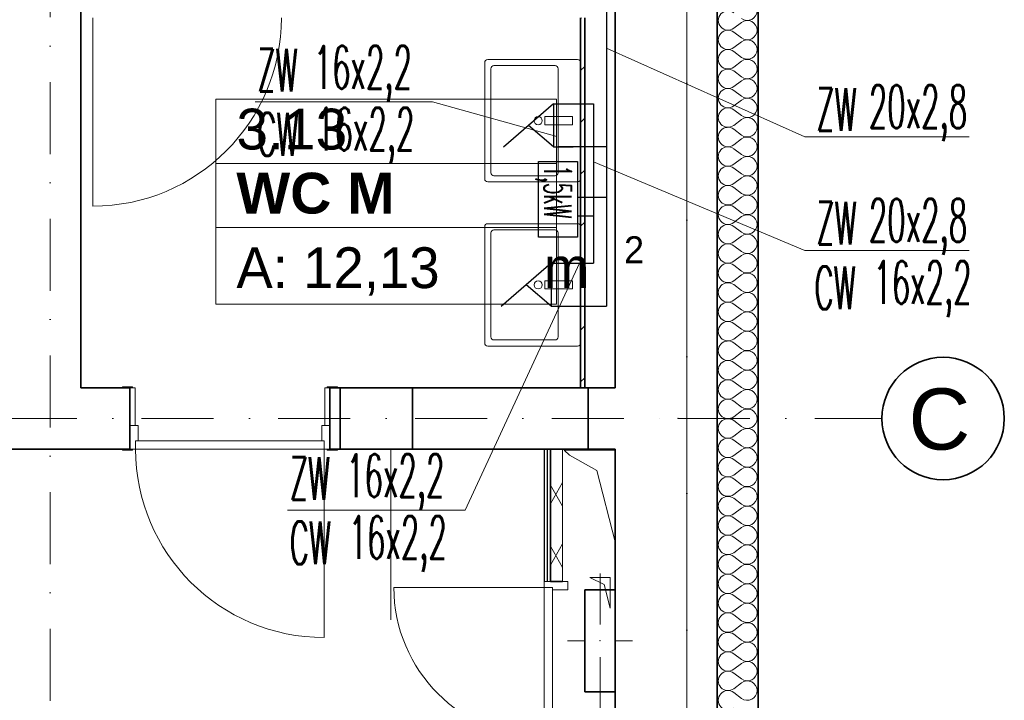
# Model space of a CAD drawing. Header units: millimetres. Extents: x -34676 to 172266, y 39940 to 476087.
# Tile 239 of 256: x 46791 to 51617, y 389259 to 392596. Entities that reach past the tile are written whole.
import ezdxf
from ezdxf.lldxf.tags import DXFTag

# ---------------------------------------------------------------- set-up
doc = ezdxf.new("R2010")
doc.units = ezdxf.units.MM
doc.header["$MEASUREMENT"] = 0
doc.linetypes.add('Kropki i Kreski', pattern=[6.702778, 3.527778, -1.763889, 0, -1.411111])
for name, color, linetype in [('#IS_ armatura sanitar', 250, 'Continuous'), ('#podkład', 252, 'Continuous'), ('- A - ocieplenie', 7, 'Continuous'), ('- strefy pomieszczeń', 7, 'Continuous'), ('2D - Rysunki i Obrazki', 7, 'Continuous'), ('Drzwi Archicad', 7, 'Continuous'), ('Instalacje - Elektryczne', 7, 'Continuous'), ('Konstrukcja - Siatka mod', 7, 'Continuous'), ('Konstrukcja - Stropy', 7, 'Continuous'), ('Konstrukcja - Ściany działowe', 7, 'Continuous'), ('Konstrukcja - Ściany nośne wew..P', 7, 'Continuous'), ('Konstrukcja - Ściany zewnętrzne', 7, 'Continuous'), ('Wnętrze - Wyposażenie', 7, 'Continuous'), ('z JAN', 7, 'Continuous')]:
    doc.layers.add(name, color=color, linetype=linetype)
doc.layers.add('#ks', color=34, linetype='Continuous', lineweight=30)
doc.layers.add('#woda', color=4, linetype='Continuous', lineweight=18)
for name, color, linetype, true_color in [('IS_Ciepła_woda', 1, 'DASHDOT', 0xff0000), ('IS_Opisy_działek_Wodociag', 7, 'SOLID', 0x000000), ('IS_Zimna_woda', 5, 'SOLID', 0x0000ff)]:
    doc.layers.add(name, color=color, linetype=linetype, true_color=true_color)
doc.styles.add('MtXpl_Arial', font='arial.ttf', dxfattribs={"height": 0.2})
doc.styles.add('ROMANS', font='romans', dxfattribs={"width": 0.6})
doc.styles.add('STYL_AUTOMATYCZNY_1', font='arial.ttf')
doc.styles.add('STYL_AUTOMATYCZNY_2', font='arial.ttf')
doc.styles.add('STYL_AUTOMATYCZNY_6', font='txt')
tags = doc.linetypes.add('DASHDOT', pattern=[20, 10, -5, 0, -5]).pattern_tags.tags
tags[10:11] = [DXFTag(74, 4), DXFTag(75, 0), DXFTag(340, '0'), DXFTag(46, 0.0), DXFTag(50, 0.0), DXFTag(44, 0.0), DXFTag(45, 0.0)]
tags[8:9] = [DXFTag(74, 4), DXFTag(75, 0), DXFTag(340, '0'), DXFTag(46, 0.0), DXFTag(50, 0.0), DXFTag(44, 0.0), DXFTag(45, 0.0)]
tags[6:7] = [DXFTag(74, 4), DXFTag(75, 0), DXFTag(340, '0'), DXFTag(46, 0.0), DXFTag(50, 0.0), DXFTag(44, 0.0), DXFTag(45, 0.0)]
tags[4:5] = [DXFTag(74, 4), DXFTag(75, 0), DXFTag(340, '0'), DXFTag(46, 0.0), DXFTag(50, 0.0), DXFTag(44, 0.0), DXFTag(45, 0.0)]
tags = doc.linetypes.add('SOLID', pattern=[10, 10, 0]).pattern_tags.tags
tags[6:7] = [DXFTag(74, 4), DXFTag(75, 0), DXFTag(340, '0'), DXFTag(46, 0.0), DXFTag(50, 0.0), DXFTag(44, 0.0), DXFTag(45, 0.0)]
tags[4:5] = [DXFTag(74, 4), DXFTag(75, 0), DXFTag(340, '0'), DXFTag(46, 0.0), DXFTag(50, 0.0), DXFTag(44, 0.0), DXFTag(45, 0.0)]
pattern_1 = [(0, (-208051.03, 672090.37), (0, 75), [0, -75])]

# ---------------------------------------------------------------- blocks, each defined once
blk = doc.blocks.new('uyd')
at = {"layer": 'Konstrukcja - Ściany działowe', "linetype": 'Continuous', "lineweight": 13}
h = blk.add_hatch(dxfattribs=at)
h.set_pattern_fill('Bloczki_ceramiczne_0005', color=252, style=0, pattern_type=2)
h.set_pattern_definition([(45, (-208051.03, 462118.21), (-127.27922, 127.27922), [])])
h.paths.add_polyline_path([(49167.6, 180840.5), (49167.6, 182655.5), (49147.6, 182655.5), (49147.6, 180840.5)])
h = blk.add_hatch(dxfattribs=at)
h.set_pattern_fill('Gips_0005', color=252, style=0, pattern_type=2)
h.set_pattern_definition([(0, (-208051.03, 462118.21), (0, 75), [0, -75])])
h.paths.add_polyline_path([(48969.2, 180540.5), (48969.2, 179890.5), (48984.2, 179890.5), (48984.2, 180540.5)])
h = blk.add_hatch(dxfattribs=at)
h.set_pattern_fill('Izolacja_miękka_0005', color=252, style=0, pattern_type=2)
h.set_pattern_definition([(60, (-208051.03, 462118.21), (-129.90381, 75), []), (120, (-208051.03, 462118.21), (129.90381, 75), [])])
h.paths.add_polyline_path([(49059.2, 180540.5), (48999.2, 180540.5), (48999.2, 179890.5), (49059.2, 179890.5)])
at = {"layer": '- A - ocieplenie', "color": 252, "linetype": 'Continuous', "lineweight": 35, "ltscale": 100}
for p, q in [((49817.6, 186090.5), (49817.6, 173310.5)), ((50017.6, 173510.5), (50017.6, 186090.5))]:
    blk.add_line(p, q, dxfattribs=at)
at = {"layer": '- A - ocieplenie', "color": 252, "linetype": 'Continuous', "lineweight": 13, "ltscale": 100}
for p, q in [((49898.5, 182603.9), (49936.6, 182632.5)), ((49898.5, 182584.9), (49936.6, 182556.3)), ((49898.5, 182508.7), (49936.6, 182537.3)), ((49898.5, 182489.6), (49936.6, 182461.1)), ((49898.5, 182413.4), (49936.6, 182442)), ((49898.5, 182394.4), (49936.6, 182365.8)), ((49898.5, 182318.2), (49936.6, 182346.8)), ((49898.5, 182299.2), (49936.6, 182270.6)), ((49898.5, 182223), (49936.6, 182251.5)), ((49898.5, 182203.9), (49936.6, 182175.4)), ((49898.5, 182127.7), (49936.6, 182156.3)), ((49898.5, 182108.7), (49936.6, 182080.1)), ((49898.5, 182032.5), (49936.6, 182061.1)), ((49898.5, 182013.4), (49936.6, 181984.9)), ((49898.5, 181937.3), (49936.6, 181965.8)), ((49898.5, 181918.2), (49936.6, 181889.6)), ((49898.5, 181842), (49936.6, 181870.6)), ((49898.5, 181823), (49936.6, 181794.4)), ((49898.5, 181746.8), (49936.6, 181775.4)), ((49898.5, 181727.7), (49936.6, 181699.2)), ((49898.5, 181651.5), (49936.6, 181680.1)), ((49898.5, 181632.5), (49936.6, 181603.9)), ((49898.5, 181556.3), (49936.6, 181584.9)), ((49898.5, 181537.3), (49936.6, 181508.7)), ((49898.5, 181461.1), (49936.6, 181489.6)), ((49898.5, 181442), (49936.6, 181413.4)), ((49898.5, 181365.8), (49936.6, 181394.4)), ((49898.5, 181346.8), (49936.6, 181318.2)), ((49898.5, 181270.6), (49936.6, 181299.2)), ((49898.5, 181251.5), (49936.6, 181223)), ((49898.5, 181175.4), (49936.6, 181203.9)), ((49898.5, 181156.3), (49936.6, 181127.7)), ((49898.5, 181080.1), (49936.6, 181108.7)), ((49898.5, 181061.1), (49936.6, 181032.5)), ((49898.5, 180984.9), (49936.6, 181013.4)), ((49898.5, 180965.8), (49936.6, 180937.3)), ((49898.5, 180889.6), (49936.6, 180918.2)), ((49898.5, 180870.6), (49936.6, 180842)), ((49898.5, 180794.4), (49936.6, 180823)), ((49898.5, 180775.4), (49936.6, 180746.8)), ((49898.5, 180699.2), (49936.6, 180727.7)), ((49898.5, 180680.1), (49936.6, 180651.5)), ((49898.5, 180603.9), (49936.6, 180632.5)), ((49898.5, 180584.9), (49936.6, 180556.3)), ((49898.5, 180508.7), (49936.6, 180537.3)), ((49898.5, 180489.6), (49936.6, 180461.1)), ((49898.5, 180413.4), (49936.6, 180442)), ((49898.5, 180394.4), (49936.6, 180365.8)), ((49898.5, 180318.2), (49936.6, 180346.8)), ((49898.5, 180299.2), (49936.6, 180270.6)), ((49898.5, 180223), (49936.6, 180251.5)), ((49898.5, 180203.9), (49936.6, 180175.4)), ((49898.5, 180127.7), (49936.6, 180156.3)), ((49898.5, 180108.7), (49936.6, 180080.1)), ((49898.5, 180032.5), (49936.6, 180061.1)), ((49898.5, 180013.4), (49936.6, 179984.9)), ((49898.5, 179937.3), (49936.6, 179965.8)), ((49898.5, 179918.2), (49936.6, 179889.6)), ((49898.5, 179842), (49936.6, 179870.6)), ((49898.5, 179823), (49936.6, 179794.4)), ((49898.5, 179746.8), (49936.6, 179775.4)), ((49898.5, 179727.7), (49936.6, 179699.2)), ((49898.5, 179651.5), (49936.6, 179680.1)), ((49898.5, 179632.5), (49936.6, 179603.9)), ((49898.5, 179556.3), (49936.6, 179584.9)), ((49898.5, 179537.3), (49936.6, 179508.7)), ((49898.5, 179461.1), (49936.6, 179489.6)), ((49898.5, 179442), (49936.6, 179413.4)), ((49898.5, 179365.8), (49936.6, 179394.4)), ((49898.5, 179346.8), (49936.6, 179318.2))]:
    blk.add_line(p, q, dxfattribs=at)
for centre, start, end in [((49869.9, 182642), 53.1301, 306.8699), ((49965.2, 182689.6), 233.1301, 0), ((49965.2, 182594.4), 0, 126.8699), ((49869.9, 182546.8), 53.1301, 306.8699), ((49965.2, 182594.4), 233.1301, 0), ((49965.2, 182499.2), 0, 126.8699), ((49869.9, 182451.5), 53.1301, 306.8699), ((49965.2, 182499.2), 233.1301, 0), ((49965.2, 182403.9), 0, 126.8699), ((49869.9, 182356.3), 53.1301, 306.8699), ((49965.2, 182403.9), 233.1301, 0), ((49965.2, 182308.7), 0, 126.8699), ((49869.9, 182261.1), 53.1301, 306.8699), ((49965.2, 182308.7), 233.1301, 0), ((49965.2, 182213.4), 0, 126.8699), ((49869.9, 182165.8), 53.1301, 306.8699), ((49965.2, 182213.4), 233.1301, 0), ((49965.2, 182118.2), 0, 126.8699), ((49869.9, 182070.6), 53.1301, 306.8699), ((49965.2, 182118.2), 233.1301, 0), ((49965.2, 182023), 0, 126.8699), ((49869.9, 181975.4), 53.1301, 306.8699), ((49965.2, 182023), 233.1301, 0), ((49965.2, 181927.7), 0, 126.8699), ((49869.9, 181880.1), 53.1301, 306.8699), ((49965.2, 181927.7), 233.1301, 0), ((49965.2, 181832.5), 0, 126.8699), ((49869.9, 181784.9), 53.1301, 306.8699), ((49965.2, 181832.5), 233.1301, 0), ((49965.2, 181737.3), 0, 126.8699), ((49869.9, 181689.6), 53.1301, 306.8699), ((49965.2, 181737.3), 233.1301, 0), ((49965.2, 181642), 0, 126.8699), ((49869.9, 181594.4), 53.1301, 306.8699), ((49965.2, 181642), 233.1301, 0), ((49965.2, 181546.8), 0, 126.8699), ((49869.9, 181499.2), 53.1301, 306.8699), ((49965.2, 181546.8), 233.1301, 0), ((49965.2, 181451.5), 0, 126.8699), ((49869.9, 181403.9), 53.1301, 306.8699), ((49965.2, 181451.5), 233.1301, 0), ((49965.2, 181356.3), 0, 126.8699), ((49869.9, 181308.7), 53.1301, 306.8699), ((49965.2, 181356.3), 233.1301, 0), ((49965.2, 181261.1), 0, 126.8699), ((49869.9, 181213.4), 53.1301, 306.8699), ((49965.2, 181261.1), 233.1301, 0), ((49965.2, 181165.8), 0, 126.8699), ((49869.9, 181118.2), 53.1301, 306.8699), ((49965.2, 181165.8), 233.1301, 0), ((49965.2, 181070.6), 0, 126.8699), ((49869.9, 181023), 53.1301, 306.8699), ((49965.2, 181070.6), 233.1301, 0), ((49965.2, 180975.4), 0, 126.8699), ((49869.9, 180927.7), 53.1301, 306.8699), ((49965.2, 180975.4), 233.1301, 0), ((49965.2, 180880.1), 0, 126.8699), ((49869.9, 180832.5), 53.1301, 306.8699), ((49965.2, 180880.1), 233.1301, 0), ((49965.2, 180784.9), 0, 126.8699), ((49869.9, 180737.3), 53.1301, 306.8699), ((49965.2, 180784.9), 233.1301, 0), ((49965.2, 180689.6), 0, 126.8699), ((49869.9, 180642), 53.1301, 306.8699), ((49965.2, 180689.6), 233.1301, 0), ((49965.2, 180594.4), 0, 126.8699), ((49869.9, 180546.8), 53.1301, 306.8699), ((49965.2, 180594.4), 233.1301, 0), ((49965.2, 180499.2), 0, 126.8699), ((49869.9, 180451.5), 53.1301, 306.8699), ((49965.2, 180499.2), 233.1301, 0), ((49965.2, 180403.9), 0, 126.8699), ((49869.9, 180356.3), 53.1301, 306.8699), ((49965.2, 180403.9), 233.1301, 0), ((49965.2, 180308.7), 0, 126.8699), ((49869.9, 180261.1), 53.1301, 306.8699), ((49965.2, 180308.7), 233.1301, 0), ((49965.2, 180213.4), 0, 126.8699), ((49869.9, 180165.8), 53.1301, 306.8699), ((49965.2, 180213.4), 233.1301, 0), ((49965.2, 180118.2), 0, 126.8699), ((49869.9, 180070.6), 53.1301, 306.8699), ((49965.2, 180118.2), 233.1301, 0), ((49965.2, 180023), 0, 126.8699), ((49869.9, 179975.4), 53.1301, 306.8699), ((49965.2, 180023), 233.1301, 0), ((49965.2, 179927.7), 0, 126.8699), ((49869.9, 179880.1), 53.1301, 306.8699), ((49965.2, 179927.7), 233.1301, 0), ((49965.2, 179832.5), 0, 126.8699), ((49869.9, 179784.9), 53.1301, 306.8699), ((49965.2, 179832.5), 233.1301, 0), ((49965.2, 179737.3), 0, 126.8699), ((49869.9, 179689.6), 53.1301, 306.8699), ((49965.2, 179737.3), 233.1301, 0), ((49965.2, 179642), 0, 126.8699), ((49869.9, 179594.4), 53.1301, 306.8699), ((49965.2, 179642), 233.1301, 0), ((49965.2, 179546.8), 0, 126.8699), ((49869.9, 179499.2), 53.1301, 306.8699), ((49965.2, 179546.8), 233.1301, 0), ((49965.2, 179451.5), 0, 126.8699), ((49869.9, 179403.9), 53.1301, 306.8699), ((49965.2, 179451.5), 233.1301, 0), ((49965.2, 179356.3), 0, 126.8699), ((49869.9, 179308.7), 53.1301, 306.8699), ((49965.2, 179356.3), 233.1301, 0)]:
    blk.add_arc(centre, 47.6, start, end, dxfattribs=at)
at = {"layer": '- strefy pomieszczeń', "color": 252, "linetype": 'Continuous', "lineweight": 13, "ltscale": 100}
for p, q in [((47360.1, 182255.3), (49029.2, 182255.3)), ((47360.1, 181941), (47360.1, 182255.3)), ((49029.2, 182255.3), (49029.2, 181941)), ((49029.2, 181941), (47360.1, 181941)), ((47360.1, 181941), (49029.2, 181941)), ((47360.1, 181626.7), (47360.1, 181941)), ((49029.2, 181941), (49029.2, 181626.7)), ((49029.2, 181626.7), (47360.1, 181626.7)), ((47360.1, 181626.7), (49029.2, 181626.7)), ((47360.1, 181250.2), (47360.1, 181626.7)), ((49029.2, 181626.7), (49029.2, 181250.2)), ((49029.2, 181250.2), (47360.1, 181250.2))]:
    blk.add_line(p, q, dxfattribs=at)
at = {"color": 252, "linetype": 'Continuous', "lineweight": 35, "ltscale": 100, "flags": 128}
for points in [[(47968.3, 180840.5), (47918.3, 180840.5)], [(47918.3, 180540.5), (47918.3, 180840.5)], [(49184.2, 180840.5), (48324.2, 180840.5)], [(47918.3, 180540.5), (47968.3, 180540.5)], [(48324.2, 180540.5), (49184.2, 180540.5)]]:
    blk.add_lwpolyline(points, dxfattribs=at)
at = {"layer": '2D - Rysunki i Obrazki', "color": 252, "linetype": 'Continuous', "lineweight": 13, "ltscale": 100}
blk.add_line((48217.6, 179702.6), (48217.6, 180540.5), dxfattribs=at)
at = {"layer": 'Drzwi Archicad', "color": 252, "linetype": 'Continuous', "lineweight": 13, "ltscale": 100}
for p, q in [((46756.6, 182655.5), (46756.6, 181731.5)), ((46951.3, 180846.5), (46901.3, 180846.5)), ((46901.3, 180846.5), (46901.3, 180840.5)), ((46901.3, 180840.5), (46951.3, 180840.5)), ((46963.3, 180840.5), (46938.3, 180840.5)), ((46938.3, 180840.5), (46938.3, 180655.5)), ((46951.3, 180840.5), (46951.3, 180846.5)), ((46963.3, 180655.5), (46963.3, 180840.5)), ((47918.3, 180840.5), (47893.3, 180840.5)), ((47893.3, 180840.5), (47893.3, 180655.5)), ((47955.3, 180846.5), (47905.3, 180846.5)), ((47905.3, 180846.5), (47905.3, 180840.5)), ((47905.3, 180840.5), (47955.3, 180840.5)), ((47918.3, 180655.5), (47918.3, 180840.5)), ((47955.3, 180840.5), (47955.3, 180846.5)), ((46938.3, 180655.5), (46963.3, 180655.5)), ((46938.3, 180540.5), (46938.3, 180655.5)), ((46938.3, 180655.5), (46978.3, 180655.5)), ((46978.3, 180655.5), (46978.3, 180580.5)), ((47878.3, 180580.5), (47878.3, 180655.5)), ((47878.3, 180655.5), (47918.3, 180655.5)), ((47893.3, 180655.5), (47918.3, 180655.5)), ((47918.3, 180655.5), (47918.3, 180540.5)), ((46978.3, 180580.5), (46966.3, 180580.5)), ((46966.3, 180580.5), (46966.3, 180540.5)), ((47890.3, 180580.5), (46966.3, 180580.5)), ((46966.3, 180580.5), (46966.3, 180540.5)), ((47890.3, 180580.5), (47878.3, 180580.5)), ((47890.3, 180540.5), (47890.3, 180580.5)), ((47890.3, 180540.5), (47890.3, 180580.5)), ((46951.3, 180540.5), (46901.3, 180540.5)), ((46901.3, 180540.5), (46901.3, 180534.5)), ((46901.3, 180534.5), (46951.3, 180534.5)), ((46966.3, 180540.5), (46938.3, 180540.5)), ((46951.3, 180534.5), (46951.3, 180540.5)), ((46966.3, 180540.5), (47890.3, 180540.5)), ((47890.3, 180540.5), (47890.3, 179616.5)), ((47918.3, 180540.5), (47890.3, 180540.5)), ((47955.3, 180540.5), (47905.3, 180540.5)), ((47905.3, 180540.5), (47905.3, 180534.5)), ((47905.3, 180534.5), (47955.3, 180534.5)), ((47955.3, 180534.5), (47955.3, 180540.5)), ((48969.2, 179862.5), (48232.2, 179862.5)), ((48969.2, 179862.5), (48969.2, 179890.5)), ((48969.2, 179890.5), (49084.2, 179890.5)), ((48969.2, 179890.5), (48984.2, 179890.5)), ((48969.2, 179890.5), (48984.2, 179890.5)), ((49009.2, 179862.5), (48969.2, 179862.5)), ((48969.2, 179125.5), (48969.2, 179862.5)), ((48969.2, 179862.5), (49009.2, 179862.5)), ((48984.2, 179890.5), (48999.2, 179890.5)), ((48984.2, 179890.5), (48999.2, 179890.5)), ((49009.2, 179850.5), (49009.2, 179862.5)), ((49009.2, 179862.5), (49009.2, 179125.5)), ((49084.2, 179850.5), (49009.2, 179850.5)), ((49084.2, 179890.5), (49084.2, 179850.5))]:
    blk.add_line(p, q, dxfattribs=at)
at = {"layer": 'Drzwi Archicad', "color": 252, "linetype": 'Continuous', "lineweight": 35, "ltscale": 100}
for p, q in [((46938.3, 180840.5), (46901.3, 180840.5)), ((46938.3, 180840.5), (46901.3, 180840.5)), ((46938.3, 180655.5), (46938.3, 180840.5)), ((46938.3, 180655.5), (46938.3, 180840.5)), ((47918.3, 180655.5), (47918.3, 180840.5)), ((47918.3, 180655.5), (47918.3, 180840.5)), ((47918.3, 180840.5), (47955.3, 180840.5)), ((47918.3, 180840.5), (47955.3, 180840.5)), ((46938.3, 180540.5), (46938.3, 180655.5)), ((46938.3, 180540.5), (46938.3, 180655.5)), ((47918.3, 180540.5), (47918.3, 180655.5)), ((47918.3, 180540.5), (47918.3, 180655.5)), ((46938.3, 180540.5), (46901.3, 180540.5)), ((46938.3, 180540.5), (46901.3, 180540.5)), ((47918.3, 180540.5), (47955.3, 180540.5)), ((47918.3, 180540.5), (47955.3, 180540.5)), ((48999.2, 179890.5), (49059.2, 179890.5)), ((48999.2, 179890.5), (49059.2, 179890.5))]:
    blk.add_line(p, q, dxfattribs=at)
at = {"layer": 'Drzwi Archicad', "color": 252, "linetype": 'Continuous', "lineweight": 13, "ltscale": 100}
for centre, radius, start, end in [((46756.6, 182655.5), 924, 270, 0), ((47890.3, 180540.5), 924, 180, 270), ((48969.2, 179862.5), 737, 180, 270)]:
    blk.add_arc(centre, radius, start, end, dxfattribs=at)
at = {"layer": 'Instalacje - Elektryczne', "color": 252, "linetype": 'Continuous', "lineweight": 0, "ltscale": 100}
for p, q in [((49242.6, 179680.5), (49242.6, 179930.5)), ((49162.6, 179600.5), (49082.6, 179600.5)), ((49322.6, 179600.5), (49402.6, 179600.5)), ((49242.6, 179520.5), (49242.6, 179270.5))]:
    blk.add_line(p, q, dxfattribs=at)
at = {"layer": 'Instalacje - Elektryczne', "color": 252, "linetype": 'Continuous', "lineweight": 35, "ltscale": 100}
for p, q in [((49167.6, 179850.5), (49167.6, 179350.5)), ((49317.6, 179850.5), (49167.6, 179850.5)), ((49317.6, 179350.5), (49317.6, 179850.5)), ((49167.6, 179350.5), (49317.6, 179350.5))]:
    blk.add_line(p, q, dxfattribs=at)
at = {"layer": 'Instalacje - Elektryczne', "color": 252, "linetype": 'Continuous', "lineweight": 0, "ltscale": 100}
blk.add_point((49242.6, 179600.5), dxfattribs=at)
at = {"layer": 'Konstrukcja - Siatka mod', "color": 252, "linetype": 'Kropki i Kreski', "lineweight": 13, "ltscale": 100}
for p, q in [((46547.6, 171931.6), (46547.6, 188896.4)), ((49667.6, 188896.4), (49667.6, 171931.6)), ((20180, 180690.5), (49624.6, 180690.5)), ((49624.6, 180690.5), (50624.6, 180690.5))]:
    blk.add_line(p, q, dxfattribs=at)
at = {"layer": 'Konstrukcja - Siatka mod', "color": 252, "linetype": 'Continuous', "lineweight": 35, "ltscale": 100}
blk.add_circle((50924.6, 180690.5), 300, dxfattribs=at)
at = {"layer": 'Konstrukcja - Siatka mod', "color": 252, "linetype": 'Kropki i Kreski', "lineweight": 13, "ltscale": 100}
blk.add_point((49624.6, 180690.5), dxfattribs=at)
blk.add_point((49624.6, 180690.5), dxfattribs=at)
at = {"layer": 'Konstrukcja - Stropy', "color": 252, "linetype": 'Continuous', "lineweight": 13, "ltscale": 100}
blk.add_line((49667.6, 173310.5), (49667.6, 185790.5), dxfattribs=at)
at = {"layer": 'Konstrukcja - Ściany działowe', "color": 252, "linetype": 'Continuous', "lineweight": 25, "ltscale": 100}
blk.add_line((48984.2, 180540.5), (48984.2, 179890.5), dxfattribs=at)
at = {"layer": 'Konstrukcja - Ściany działowe', "color": 252, "linetype": 'Continuous', "lineweight": 35, "ltscale": 100}
for p, q in [((48999.2, 180540.5), (48999.2, 179890.5)), ((48999.2, 179890.5), (49059.2, 179890.5))]:
    blk.add_line(p, q, dxfattribs=at)
at = {"layer": 'Konstrukcja - Ściany działowe', "color": 252, "linetype": 'Continuous', "lineweight": 13, "ltscale": 100}
for p, q in [((48969.2, 179890.5), (48984.2, 179890.5)), ((48984.2, 179890.5), (48999.2, 179890.5))]:
    blk.add_line(p, q, dxfattribs=at)
at = {"layer": 'Konstrukcja - Ściany działowe', "color": 252, "linetype": 'Continuous', "lineweight": 35, "ltscale": 100, "flags": 128}
for points in [[(49147.6, 182655.5), (49147.6, 180840.5)], [(49167.6, 180840.5), (49167.6, 182655.5)], [(48999.2, 180540.5), (49059.2, 180540.5)]]:
    blk.add_lwpolyline(points, dxfattribs=at)
at = {"layer": 'Konstrukcja - Ściany działowe', "color": 252, "linetype": 'Continuous', "lineweight": 25, "ltscale": 100, "flags": 128}
blk.add_lwpolyline([(48969.2, 180540.5), (48969.2, 179890.5)], dxfattribs=at)
at = {"layer": 'Konstrukcja - Ściany działowe', "color": 252, "linetype": 'Continuous', "lineweight": 13, "ltscale": 100, "flags": 128}
for points in [[(48969.2, 180540.5), (48984.2, 180540.5)], [(48984.2, 180540.5), (48999.2, 180540.5)], [(49059.2, 179890.5), (49059.2, 180540.5)]]:
    blk.add_lwpolyline(points, dxfattribs=at)
at = {"layer": 'Konstrukcja - Ściany nośne wew..P', "color": 252, "linetype": 'Continuous', "lineweight": 35, "ltscale": 100}
for p, q in [((46938.3, 180840.5), (46901.3, 180840.5)), ((46938.3, 180655.5), (46938.3, 180840.5)), ((47968.3, 180840.5), (47968.3, 180540.5)), ((48324.2, 180840.5), (48324.2, 180540.5)), ((49184.2, 180840.5), (49184.2, 180540.5)), ((49317.6, 180840.5), (49184.2, 180840.5)), ((46938.3, 180540.5), (46938.3, 180655.5)), ((46938.3, 180540.5), (46901.3, 180540.5)), ((49184.2, 180540.5), (49317.6, 180540.5))]:
    blk.add_line(p, q, dxfattribs=at)
at = {"layer": 'Konstrukcja - Ściany nośne wew..P', "color": 252, "linetype": 'Continuous', "lineweight": 35, "ltscale": 100, "flags": 128}
for points in [[(46697.6, 180840.5), (46697.6, 185790.5)], [(46938.3, 180840.5), (46697.6, 180840.5)], [(48324.2, 180840.5), (47968.3, 180840.5)], [(46081.4, 180540.5), (46938.3, 180540.5)], [(47968.3, 180540.5), (48324.2, 180540.5)]]:
    blk.add_lwpolyline(points, dxfattribs=at)
at = {"layer": 'Konstrukcja - Ściany zewnętrzne', "color": 252, "linetype": 'Continuous', "lineweight": 35, "ltscale": 100}
for p, q in [((49817.6, 173010.5), (49817.6, 186090.5)), ((49317.6, 183950.1), (49317.6, 180840.5)), ((49317.6, 180540.5), (49317.6, 178360.5))]:
    blk.add_line(p, q, dxfattribs=at)
at = {"layer": 'Wnętrze - Wyposażenie', "color": 252, "linetype": 'Continuous', "lineweight": 13, "ltscale": 100}
for p, q in [((48707.6, 182405.5), (48707.6, 181895.5)), ((49022.6, 182420.5), (48722.6, 182420.5)), ((49037.6, 181895.5), (49037.6, 182405.5)), ((48722.6, 181880.5), (49022.6, 181880.5)), ((48707.6, 181600.5), (48707.6, 181090.5)), ((49022.6, 181615.5), (48722.6, 181615.5)), ((49037.6, 181090.5), (49037.6, 181600.5)), ((48722.6, 181075.5), (49022.6, 181075.5))]:
    blk.add_line(p, q, dxfattribs=at)
at = {"layer": 'Wnętrze - Wyposażenie', "color": 252, "linetype": 'Continuous', "lineweight": 13, "ltscale": 100, "flags": 128}
for points in [[(49147.6, 181865.5), (49147.5, 182435.5, 0.414214), (49132.5, 182450.5), (48692.5, 182450.5, 0.414214), (48677.5, 182435.5), (48677.6, 181865.5, 0.414214), (48692.6, 181850.5), (49132.6, 181850.5, 0.414214)], [(49147.6, 181060.5), (49147.5, 181630.5, 0.414214), (49132.5, 181645.5), (48692.5, 181645.5, 0.414214), (48677.5, 181630.5), (48677.6, 181060.5, 0.414214), (48692.6, 181045.5), (49132.6, 181045.5, 0.414214)]]:
    blk.add_lwpolyline(points, format="xyb", close=True, dxfattribs=at)
for points in [[(48972.6, 182130.5), (48972.6, 182170.5), (49107.6, 182170.5), (49107.6, 182130.5)], [(48972.6, 181325.5), (48972.6, 181365.5), (49107.6, 181365.5), (49107.6, 181325.5)]]:
    blk.add_lwpolyline(points, close=True, dxfattribs=at)
at = {"layer": 'Wnętrze - Wyposażenie', "color": 252, "linetype": 'Continuous', "lineweight": 13, "ltscale": 100}
for centre in [(48939.4, 182150.5), (48939.4, 181345.5)]:
    blk.add_circle(centre, 20, dxfattribs=at)
for centre, start, end in [((48722.6, 182405.5), 90.0009, 180.0009), ((49022.6, 182405.5), 0.0009, 90.0009), ((48722.6, 181895.5), 180.0009, 270.0009), ((49022.6, 181895.5), 270.0009, 0.0009), ((48722.6, 181600.5), 90.0009, 180.0009), ((49022.6, 181600.5), 0.0009, 90.0009), ((48722.6, 181090.5), 180.0009, 270.0009), ((49022.6, 181090.5), 270.0009, 0.0009)]:
    blk.add_arc(centre, 15, start, end, dxfattribs=at)
at = {"layer": 'z JAN', "color": 252, "linetype": 'Continuous', "lineweight": 13, "ltscale": 100}
for p, q in [((49317.3, 180535.5), (49067.3, 180535.5)), ((49067.3, 180535.5), (49092.3, 180510.5)), ((49317.3, 180085.5), (49317.3, 180535.5)), ((49092.3, 180510.5), (49227.4, 180435)), ((49227.4, 180435), (49317.3, 180085.5)), ((49292.6, 179910.5), (49192.6, 179910.5)), ((49192.6, 179910.5), (49262.6, 179877)), ((49292.6, 179760.5), (49292.6, 179910.5)), ((49262.6, 179877), (49292.6, 179760.5))]:
    blk.add_line(p, q, dxfattribs=at)
at = {"layer": '- strefy pomieszczeń', "color": 252, "linetype": 'Continuous', "lineweight": 13, "style": 'STYL_AUTOMATYCZNY_6'}
for s, height, p in [('2', 132, (49360.5, 181451.8)), ('A: 12,13', 200, (47460.1, 181329.8)), (' m', 200, (48893.8, 181329.8))]:
    blk.add_text(s, height=height, dxfattribs=at).set_placement(p)
at = {"layer": '- strefy pomieszczeń', "color": 252, "linetype": 'Continuous', "lineweight": 13, "char_height": 200, "attachment_point": 1}
for s, insert, style in [('\\A1;{\\pql;\\pt0,100;\\fArial|b0|i0|c238|p0;\\W1.000000;3.13\\fArial|b0|i0|c238|p0;\\W1.000000;\\A1{\\H.66x;\\S^  ;}\\fArial|b0|i0|c238|p0;\\W1.000000;\\fArial|b0|i0|c238|p0;\\W1.000000;\\A1{\\H.66x;\\S^  ;}}', (47460.1, 182209.5), 'STYL_AUTOMATYCZNY_1'), ('\\A1;{\\pql;\\pt0,100;\\fArial|b1|i0|c238|p0;\\W1.000000;WC M\\fArial|b1|i0|c238|p0;\\W1.000000;\\A1{\\H.66x;\\S^  ;}\\fArial|b1|i0|c238|p0;\\W1.000000;\\fArial|b1|i0|c238|p0;\\W1.000000;\\A1{\\H.66x;\\S^  ;}}', (47460.1, 181895.3), 'STYL_AUTOMATYCZNY_2')]:
    blk.add_mtext(s, dxfattribs=dict(at, insert=insert, style=style))
at = {"layer": 'Konstrukcja - Siatka mod', "color": 252, "linetype": 'Continuous', "lineweight": 13, "style": 'MtXpl_Arial'}
blk.add_text('C', height=300, dxfattribs=at).set_placement((50755, 180537.9))
blk = doc.blocks.new('ks')
at = {"layer": '#woda', "color": 7, "lineweight": 30}
for p, q in [((-16727.92, -26593.79), (-16751.19, -26573.79)), ((-16727.92, -26573.79), (-16739.55, -26583.79)), ((-16727.92, -26593.79), (-16727.92, -26573.79)), ((-16727.92, -26573.79), (-16718.81, -26573.79)), ((-16727.92, -26593.79), (-16718.79, -26593.79))]:
    blk.add_line(p, q, dxfattribs=at)

msp = doc.modelspace()

# ---------------------------------------------------------------- block references
at = {"layer": '#podkład'}
msp.add_blockref('uyd', (392.7, 209950.3), dxfattribs=at)

# ---------------------------------------------------------------- next in the draw order: hatches: boundary and pattern name
at = {"layer": 'Konstrukcja - Ściany działowe', "linetype": 'Continuous', "lineweight": 13}
h = msp.add_hatch(dxfattribs=at)
h.set_pattern_fill('Gips_0002', style=0, pattern_type=2)
h.set_pattern_definition(pattern_1)
h.paths.add_polyline_path([(48999.2, 390512.6), (48984.2, 390512.6), (48984.2, 390076.4), (48999.2, 390076.4)])
h = msp.add_hatch(dxfattribs=at)
h.set_pattern_fill('Gips_0002', style=0, pattern_type=2)
h.set_pattern_definition(pattern_1)
h.paths.add_polyline_path([(48999.2, 389496.4), (48984.2, 389496.4), (48984.2, 388894.9), (48999.2, 388894.9)])

# ---------------------------------------------------------------- next in the draw order: linework, layer by layer
at = {"layer": '#ks', "color": 202, "lineweight": 30}
msp.add_lwpolyline([(49525.1, 391901.2), (49525.1, 391530), (49333.1, 391530), (49333.1, 391901.2)], close=True, dxfattribs=at)
at = {"layer": 'IS_Ciepła_woda', "color": 1, "lineweight": 30, "ltscale": 20}
for p, q in [((49504, 392183.7), (49603.7, 392183.7)), ((49603.7, 392183.7), (49603.7, 391402.4)), ((49525.1, 391633.6), (49603.7, 391633.6)), ((49491.8, 391402.4), (49603.7, 391402.4))]:
    msp.add_line(p, q, dxfattribs=at)
at = {"layer": 'IS_Opisy_działek_Wodociag', "color": 7, "lineweight": 13, "ltscale": 10}
for p, q in [((49667.5, 392457.1), (50638.9, 392021.9)), ((47944.4, 392193.4), (48814.4, 392193.4)), ((49424.3, 392023.6), (48814.4, 392193.4)), ((50638.9, 392021.9), (51444.2, 392021.9)), ((49603.7, 391899.9), (50638.9, 391464.8)), ((50638.9, 391464.8), (51444.2, 391464.8)), ((49534.3, 391402.6), (48973.6, 390191.3)), ((48103.6, 390191.3), (48973.6, 390191.3))]:
    msp.add_line(p, q, dxfattribs=at)
at = {"layer": 'IS_Zimna_woda', "color": 4, "lineweight": 30, "ltscale": 10}
for p, q in [((49667.5, 395498.6), (49667.5, 391317.1)), ((49667.5, 395498.6), (49667.5, 391191.7)), ((49432.3, 391973.7), (49667.5, 391973.7)), ((49525.1, 391725.6), (49667.5, 391725.6)), ((49492.6, 391191.7), (49667.7, 391191.7))]:
    msp.add_line(p, q, dxfattribs=at)

# ---------------------------------------------------------------- next in the draw order: block references
at = {"layer": '#IS_ armatura sanitar', "lineweight": 30, "xscale": -10.56000000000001, "yscale": 10.56, "zscale": 10.56, "rotation": 180.2217587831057}
for p in [(227139.5, 112038.7), (227127.9, 111257.4)]:
    msp.add_blockref('ks', p, dxfattribs=at)

# ---------------------------------------------------------------- next in the draw order: texts
at = {"layer": '#ks', "color": 202, "lineweight": 30, "style": 'ROMANS', "width": 0.5}
msp.add_text('1,5kW', height=134.4, rotation=270, dxfattribs=at).set_placement((49360.8, 391882.9))
at = {"layer": 'IS_Opisy_działek_Wodociag', "color": 7, "lineweight": 13, "ltscale": 10, "style": 'ROMANS', "width": 0.5}
for s, p in [('16x2,2', (48231.9, 392257.6)), ('ZW', (47955.2, 392243.8)), ('20x2,8', (50953.5, 392064.6)), ('ZW', (50695.9, 392050.7)), ('CW', (47955, 391928.6)), ('16x2,2', (48243.9, 391954.5)), ('ZW', (50695.9, 391493.6)), ('20x2,8', (50953.5, 391507.5)), ('16x2,2', (50975.6, 391202.3)), ('CW', (50686.6, 391176.3)), ('ZW', (48114.4, 390241.8)), ('16x2,2', (48391.1, 390255.6)), ('16x2,2', (48403.1, 389952.5)), ('CW', (48114.2, 389926.5))]:
    msp.add_text(s, height=210, dxfattribs=at).set_placement(p)

doc.saveas('drawing.dxf')
